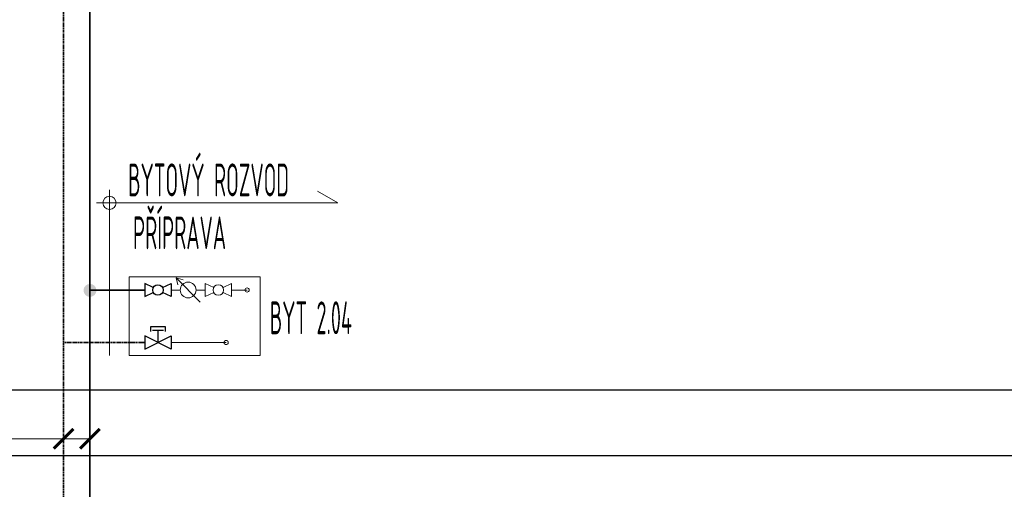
# Model space of a CAD drawing. Header units: millimetres. Extents: x 14365 to 105143, y -126377 to -22383.
# Tile 107 of 191: x 64723 to 68479, y -123887 to -122097. Entities that reach past the tile are written whole.
import ezdxf
from ezdxf.enums import TextEntityAlignment as Align

# ---------------------------------------------------------------- set-up
doc = ezdxf.new("R2010")
doc.units = ezdxf.units.MM
for name, pattern in [('phl_thick', [0]), ('VERDECKT', [9.525, 6.35, -3.175]), ('ČÁRKOVANÁ', [0.75, 0.5, -0.25])]:
    doc.linetypes.add(name, pattern=pattern)
for name, color, linetype, lineweight in [('JS_VYT_POPIS - OBECNĚ', 7, 'Continuous', 5), ('UT_KOTY - DIMENZE', 7, 'Continuous', 5), ('UT_POTRUBI - ZPÁTEČKA', 5, 'ČÁRKOVANÁ', 35), ('UT_SCHÉMA_PŘÍVOD', 10, 'Continuous', 35), ('UT_SCHÉMA_SYMBOLY', 7, 'Continuous', 25), ('UT_SCHÉMA_ZPÁTEČKA', 172, 'VERDECKT', 35), ('UT_ZAŘÍZENÍ - ZDROJ', 3, 'Continuous', 35), ('VZT_50 POPIS - OBECNE', 7, 'Continuous', 5)]:
    doc.layers.add(name, color=color, linetype=linetype, lineweight=lineweight)
doc.styles.add('VZT_POPIS', font='isocp.shx', dxfattribs={"width": 0.6, "height": 125})

# ---------------------------------------------------------------- blocks, each defined once
blk = doc.blocks.new('_ArchTick')
at = {"color": 0, "linetype": 'ByBlock', "const_width": 0.15}
blk.add_lwpolyline([(-0.5, -0.5), (0.5, 0.5)], dxfattribs=at)

msp = doc.modelspace()

# ---------------------------------------------------------------- hatches: boundary and pattern name
at = {"layer": 'UT_SCHÉMA_PŘÍVOD'}
msp.add_hatch(color=256, dxfattribs=at).paths.add_polyline_path([(64966.4, -123128.7, 1), (65015.8, -123128.7, 1)])

# ---------------------------------------------------------------- linework, layer by layer
at = {"ltscale": 8}
for p, q in [((31841.3, -123507.2), (105085.1, -123507.2)), ((31841.3, -123757.2), (105085.1, -123757.2))]:
    msp.add_line(p, q, dxfattribs=at)
at = {"layer": 'UT_KOTY - DIMENZE'}
for points in [[(63871, -123694.1), (64736, -123694.1)], [(64890.5, -123694.1), (64736, -123694.1)], [(64990.5, -123694.1), (64736, -123694.1)]]:
    msp.add_lwpolyline(points, dxfattribs=at)
at = {"layer": 'UT_POTRUBI - ZPÁTEČKA', "linetype": 'ČÁRKOVANÁ', "ltscale": 8}
for p, q in [((64890.5, -120375.9), (64890.5, -125577.2)), ((65140.5, -123327.2), (64890.5, -123327.2))]:
    msp.add_line(p, q, dxfattribs=at)
at = {"layer": 'UT_POTRUBI - ZPÁTEČKA', "ltscale": 7}
msp.add_line((65140.5, -123327.2), (65200.3, -123327.2), dxfattribs=at)
at = {"layer": 'UT_SCHÉMA_PŘÍVOD'}
for p, q in [((64990.5, -120445.6), (64990.5, -125727.2)), ((65140.5, -123127.2), (64990.5, -123127.2)), ((65140.5, -123127.2), (65200.3, -123127.2))]:
    msp.add_line(p, q, dxfattribs=at)
at = {"layer": 'UT_SCHÉMA_PŘÍVOD', "color": 8, "lineweight": 5}
for p, q in [((65300.3, -123127.2), (65335.5, -123127.2)), ((65430.8, -123127.2), (65395.5, -123127.2)), ((65530.8, -123127.2), (65590.5, -123127.2))]:
    msp.add_line(p, q, dxfattribs=at)
msp.add_circle((65590.5, -123127.2), 8, dxfattribs=at)
at = {"layer": 'UT_SCHÉMA_SYMBOLY'}
for p, q in [((65232.4, -123118.2), (65200.3, -123102.2)), ((65200.3, -123102.2), (65200.3, -123152.2)), ((65268.2, -123118.2), (65300.3, -123102.2)), ((65300.3, -123102.2), (65300.3, -123152.2)), ((65200.3, -123152.2), (65232.4, -123136.1)), ((65300.3, -123152.2), (65268.2, -123136.1)), ((65278.9, -123268.1), (65221.7, -123268.1)), ((65221.7, -123268.1), (65221.7, -123285)), ((65271.3, -123281.2), (65229.3, -123281.2)), ((65250.3, -123281.2), (65250.3, -123327.2)), ((65278.9, -123285), (65278.9, -123268.1)), ((65300.3, -123352.2), (65200.3, -123302.2)), ((65200.3, -123352.2), (65300.3, -123302.2)), ((65200.3, -123302.2), (65200.3, -123352.2)), ((65300.3, -123302.2), (65300.3, -123352.2))]:
    msp.add_line(p, q, dxfattribs=at)
at = {"layer": 'UT_SCHÉMA_SYMBOLY', "color": 8, "lineweight": 5}
for p, q in [((65462.9, -123118.2), (65430.8, -123102.2)), ((65430.8, -123102.2), (65430.8, -123152.2)), ((65498.7, -123118.2), (65530.8, -123102.2)), ((65530.8, -123102.2), (65530.8, -123152.2)), ((65430.8, -123152.2), (65462.9, -123136.1)), ((65530.8, -123152.2), (65498.7, -123136.1))]:
    msp.add_line(p, q, dxfattribs=at)
for centre, radius in [((65365.5, -123127.2), 30), ((65480.8, -123127.2), 20)]:
    msp.add_circle(centre, radius, dxfattribs=at)
at = {"layer": 'UT_SCHÉMA_SYMBOLY'}
msp.add_circle((65250.3, -123127.2), 20, dxfattribs=at)
at = {"layer": 'UT_SCHÉMA_ZPÁTEČKA', "color": 8, "lineweight": 5, "ltscale": 0.3}
msp.add_line((65300.3, -123327.2), (65510.5, -123327.2), dxfattribs=at)
msp.add_circle((65510.5, -123327.2), 8, dxfattribs=at)
at = {"layer": 'UT_ZAŘÍZENÍ - ZDROJ', "linetype": 'Continuous', "lineweight": 5}
for p, q in [((65140.5, -123377.2), (65140.5, -123077.2)), ((65140.5, -123077.2), (65640.5, -123077.2)), ((65640.5, -123077.2), (65640.5, -123377.2)), ((65640.5, -123377.2), (65140.5, -123377.2))]:
    msp.add_line(p, q, dxfattribs=at)
at = {"layer": 'VZT_50 POPIS - OBECNE', "linetype": 'phl_thick'}
for p, q in [((65065.5, -122745.2), (65065.5, -123377.2)), ((65936.8, -122795.2), (65858.9, -122750.2)), ((65015.5, -122795.2), (65936.8, -122795.2))]:
    msp.add_line(p, q, dxfattribs=at)
at = {"layer": 'VZT_50 POPIS - OBECNE', "color": 8, "linetype": 'phl_thick', "lineweight": 5}
for p, q in [((65411.8, -123173.4), (65319.3, -123080.9)), ((65319.3, -123080.9), (65346, -123088.1)), ((65411.8, -123173.4), (65319.3, -123080.9)), ((65319.3, -123080.9), (65326.4, -123107.7))]:
    msp.add_line(p, q, dxfattribs=at)
at = {"layer": 'VZT_50 POPIS - OBECNE', "linetype": 'phl_thick'}
msp.add_circle((65065.5, -122795.2), 25, dxfattribs=at)

# ---------------------------------------------------------------- block references
at = {"layer": 'UT_KOTY - DIMENZE', "xscale": 75, "yscale": 75, "zscale": 75}
for p in [(64890.5, -123694.1), (64990.5, -123694.1)]:
    msp.add_blockref('_ArchTick', p, dxfattribs=at)

# ---------------------------------------------------------------- texts
at = {"layer": 'JS_VYT_POPIS - OBECNĚ', "style": 'VZT_POPIS', "width": 0.5}
for s, p in [('BYTOVÝ ROZVOD', (65750.3, -122807.7)), ('PŘÍPRAVA', (65510.2, -123009.2))]:
    msp.add_text(s, height=125, dxfattribs=at).set_placement(p, align=Align.BOTTOM_RIGHT)
msp.add_text('BYT 2.04', height=125, dxfattribs=at).set_placement((65990.5, -123233), align=Align.MIDDLE_RIGHT)

doc.saveas('drawing.dxf')
